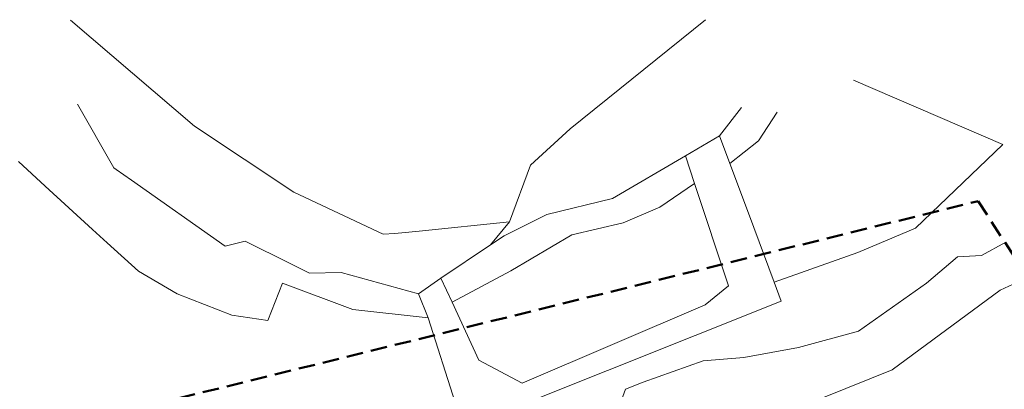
# Model space of a CAD drawing. Header units: metres. Extents: x 7395843 to 7396481, y 5813989 to 5814286.
# Tile 7 of 8: x 7396241 to 7396390, y 5814220 to 5814276. Entities that reach past the tile are written whole.
import ezdxf

# ---------------------------------------------------------------- set-up
doc = ezdxf.new("R2010")
doc.units = ezdxf.units.M
doc.linetypes.add('( Dashed )', pattern=[0.75, 0.5, -0.25])
doc.linetypes.add('EGKK', pattern=[2, 1.5, -0.5])
doc.layers.add('AKP-Zasięg aktualizacji map', color=152, linetype='( Dashed )', lineweight=50)
doc.layers.add('Kontury', color=3, linetype='EGKK', lineweight=18)

msp = doc.modelspace()

# ---------------------------------------------------------------- linework, layer by layer
at = {"layer": 'AKP-Zasięg aktualizacji map', "ltscale": 5, "transparency": 33554508}
for p, q in [((7396203.015, 5814202.995), (7396386.17, 5814248.1)), ((7396386.17, 5814248.1), (7396444.37, 5814159.04))]:
    msp.add_line(p, q, dxfattribs=at)
at = {"layer": 'Kontury', "linetype": 'Continuous', "transparency": 33554508}
for p, q in [((7396267.3, 5814259.48), (7396248.49, 5814275.51)), ((7396344.84, 5814275.59), (7396324.29, 5814259.04)), ((7396389.92, 5814256.67), (7396367.27, 5814266.41)), ((7396249.55, 5814262.81), (7396255.05, 5814253.17)), ((7396350.28, 5814262.29), (7396346.96, 5814258.02)), ((7396355.67, 5814261.6), (7396352.88, 5814257.22)), ((7396282.37, 5814249.45), (7396267.3, 5814259.48)), ((7396324.29, 5814259.04), (7396318.28, 5814253.57)), ((7396341.79, 5814254.99), (7396346.96, 5814258.02)), ((7396346.96, 5814258.02), (7396348.53, 5814253.8)), ((7396352.88, 5814257.22), (7396348.53, 5814253.8)), ((7396376.67, 5814244.02), (7396389.92, 5814256.67)), ((7396244.65, 5814250.38), (7396240.58, 5814254.11)), ((7396341.79, 5814254.99), (7396330.7, 5814248.5)), ((7396343.17, 5814250.79), (7396341.79, 5814254.99)), ((7396348.53, 5814253.8), (7396351.33, 5814246.3)), ((7396255.05, 5814253.17), (7396255.41, 5814252.91)), ((7396255.41, 5814252.91), (7396257.74, 5814251.28)), ((7396318.28, 5814253.57), (7396315.07, 5814244.97)), ((7396257.74, 5814251.28), (7396271.95, 5814241.28)), ((7396337.9, 5814247.19), (7396343.17, 5814250.79)), ((7396348.29, 5814235.28), (7396343.17, 5814250.79)), ((7396251.81, 5814243.79), (7396244.65, 5814250.38)), ((7396295.92, 5814243.11), (7396282.37, 5814249.45)), ((7396330.7, 5814248.5), (7396320.77, 5814246.1)), ((7396332.31, 5814244.79), (7396337.9, 5814247.19)), ((7396351.33, 5814246.3), (7396355.25, 5814235.8)), ((7396315.07, 5814244.97), (7396301.36, 5814243.53)), ((7396312.21, 5814241.47), (7396315.07, 5814244.97)), ((7396320.77, 5814246.1), (7396314.25, 5814242.83)), ((7396324.55, 5814242.99), (7396332.31, 5814244.79)), ((7396254.01, 5814241.76), (7396251.81, 5814243.79)), ((7396297.67, 5814243.21), (7396295.92, 5814243.11)), ((7396301.36, 5814243.53), (7396297.67, 5814243.21)), ((7396367.93, 5814240.3), (7396376.67, 5814244.02)), ((7396258.8, 5814237.49), (7396254.01, 5814241.76)), ((7396271.95, 5814241.28), (7396274.98, 5814242.03)), ((7396274.98, 5814242.03), (7396281.79, 5814238.65)), ((7396314.25, 5814242.83), (7396312.21, 5814241.47)), ((7396315.26, 5814237.56), (7396324.55, 5814242.99)), ((7396386.68, 5814239.84), (7396390.4, 5814241.88)), ((7396312.21, 5814241.47), (7396304.66, 5814236.44)), ((7396355.25, 5814235.8), (7396367.93, 5814240.3)), ((7396401.41, 5814240.14), (7396389.54, 5814234.63)), ((7396281.79, 5814238.65), (7396284.75, 5814237.19)), ((7396378.37, 5814235.68), (7396383.04, 5814239.65)), ((7396383.04, 5814239.65), (7396386.68, 5814239.84)), ((7396264.64, 5814234.05), (7396258.8, 5814237.49)), ((7396284.75, 5814237.19), (7396289.53, 5814237.29)), ((7396289.53, 5814237.29), (7396301.29, 5814234.07)), ((7396306.36, 5814232.77), (7396315.26, 5814237.56)), ((7396280.63, 5814235.68), (7396278.43, 5814230.04)), ((7396291.29, 5814231.69), (7396280.63, 5814235.68)), ((7396301.29, 5814234.07), (7396304.66, 5814236.44)), ((7396304.66, 5814236.44), (7396306.36, 5814232.77)), ((7396355.25, 5814235.8), (7396356.29, 5814232.97)), ((7396368.05, 5814228.4), (7396378.37, 5814235.68)), ((7396344.75, 5814232.41), (7396348.29, 5814235.28)), ((7396389.54, 5814234.63), (7396373.16, 5814222.55)), ((7396272.94, 5814230.8), (7396264.64, 5814234.05)), ((7396301.29, 5814234.07), (7396302.73, 5814230.43)), ((7396306.36, 5814232.77), (7396310.44, 5814223.99)), ((7396356.29, 5814232.97), (7396316.91, 5814217.22)), ((7396302.73, 5814230.43), (7396291.29, 5814231.69)), ((7396316.98, 5814220.53), (7396344.75, 5814232.41)), ((7396278.43, 5814230.04), (7396272.94, 5814230.8)), ((7396306.86, 5814217.58), (7396302.73, 5814230.43)), ((7396358.92, 5814225.94), (7396368.05, 5814228.4)), ((7396350.63, 5814224.39), (7396358.92, 5814225.94)), ((7396310.44, 5814223.99), (7396316.98, 5814220.53)), ((7396335.36, 5814220.69), (7396344.48, 5814223.9)), ((7396344.48, 5814223.9), (7396350.63, 5814224.39)), ((7396373.16, 5814222.55), (7396362.7, 5814218.37)), ((7396330.83, 5814214.55), (7396332.66, 5814219.61)), ((7396332.66, 5814219.61), (7396335.36, 5814220.69))]:
    msp.add_line(p, q, dxfattribs=at)

doc.saveas('drawing.dxf')
